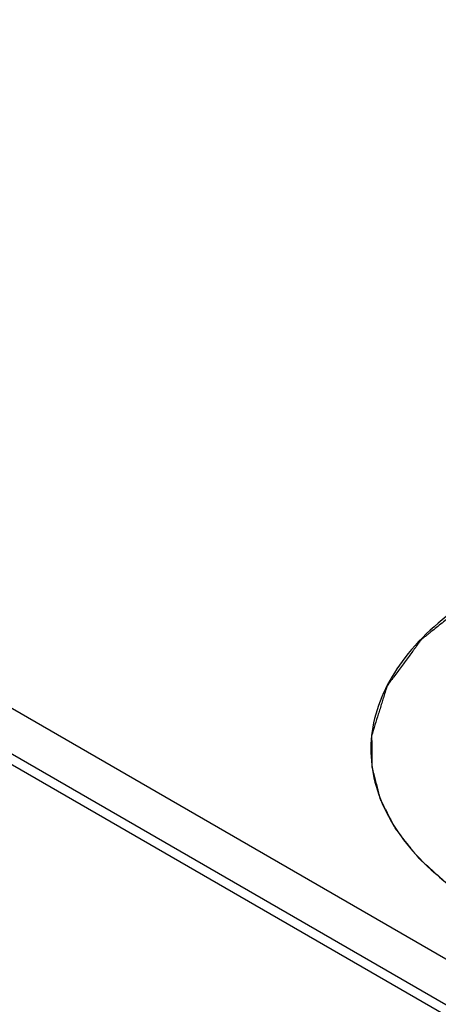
# Model space of a CAD drawing. Header units: inches. Extents: x 0 to 34, y 0 to 22.
# Tile 38 of 168: x 3.155 to 3.262, y 15.681 to 15.932. Entities that reach past the tile are written whole.
import ezdxf

# ---------------------------------------------------------------- set-up
doc = ezdxf.new("R2010")
doc.units = ezdxf.units.IN
doc.header["$LTSCALE"] = 1.87
doc.header["$MEASUREMENT"] = 0
doc.layers.get('0').update_dxf_attribs({"linetype": 'CONTINUOUS'})
doc.layers.add('COSMETIC', color=7, linetype='CONTINUOUS')

msp = doc.modelspace()

# ---------------------------------------------------------------- linework, layer by layer
at = {"color": 7, "linetype": 'CONTINUOUS'}
for p, q in [((1.6519551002, 16.6092914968), (3.288314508, 15.6644561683)), ((1.6559618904, 16.6096889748), (3.2907799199, 15.6657436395)), ((3.4826774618, 15.5665046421), (1.6800854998, 16.6072986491))]:
    msp.add_line(p, q, dxfattribs=at)
msp.add_open_spline([(3.3497869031, 15.8035366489), (3.3398733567, 15.8038554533), (3.3204280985, 15.8028159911), (3.2931760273, 15.7964453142), (3.2701856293, 15.7857415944), (3.253217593, 15.7714376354), (3.2454717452, 15.7564211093), (3.2445526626, 15.7443792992), (3.2468410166, 15.7323318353), (3.2562016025, 15.7177617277), (3.2675004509, 15.709423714), (3.273992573, 15.7056752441)], degree=3, knots=[0, 0, 0, 0, 0.1630788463, 0.3183025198, 0.4575423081, 0.5764296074, 0.6773575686, 0.724804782, 0.7727015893, 0.876744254, 1, 1, 1, 1], dxfattribs=at)
at = {"layer": 'COSMETIC', "color": 7, "linetype": 'CONTINUOUS'}
for points, knots in [([(3.3502326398, 15.8032552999), (3.3486218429, 15.8032090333), (3.3454002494, 15.8031165), (3.3413732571, 15.8030008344), (3.3381516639, 15.8029082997), (3.3357354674, 15.8028389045), (3.3337219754, 15.8027810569), (3.3321111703, 15.8027348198), (3.3309030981, 15.8027000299), (3.3298962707, 15.8026713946), (3.3290910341, 15.8026476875), (3.3286376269, 15.8026359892), (3.3283360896, 15.802625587), (3.3281333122, 15.8026248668), (3.3278926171, 15.802578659), (3.3276008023, 15.8025337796), (3.327018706, 15.8024385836), (3.3261449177, 15.8022980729), (3.324980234, 15.8021094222), (3.3234271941, 15.8018583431), (3.3214859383, 15.801544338), (3.3191564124, 15.8011675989), (3.3168268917, 15.8007908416), (3.314497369, 15.8004140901), (3.3125561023, 15.8001001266), (3.3110030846, 15.7998489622), (3.309838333, 15.7996605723), (3.3088676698, 15.7995036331), (3.3080912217, 15.7993779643), (3.307605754, 15.7992996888), (3.3072663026, 15.7992443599), (3.3070717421, 15.7992135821), (3.306951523, 15.7991923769), (3.30685218, 15.7991799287), (3.3067644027, 15.7991509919), (3.3066087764, 15.7991032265), (3.3062989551, 15.7990056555), (3.3058556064, 15.7988673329), (3.3051466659, 15.7986454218), (3.3042603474, 15.7983682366), (3.3028423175, 15.7979246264), (3.301069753, 15.7973701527), (3.2982336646, 15.7964829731), (3.2953975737, 15.7955957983), (3.2929159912, 15.794819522), (3.2914979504, 15.7943759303), (3.2904344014, 15.7940432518), (3.2895481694, 15.793765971), (3.2888390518, 15.7935442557), (3.2883075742, 15.7933776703), (3.2878635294, 15.7932398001), (3.2875549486, 15.7931414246), (3.2873751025, 15.7930881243), (3.2872304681, 15.7930056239), (3.2870376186, 15.7929124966), (3.2867357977, 15.7927579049), (3.2863562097, 15.7925665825), (3.2859016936, 15.792336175), (3.2852953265, 15.7920292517), (3.2845374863, 15.7916454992), (3.2836280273, 15.7911850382), (3.282415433, 15.7905710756), (3.2808996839, 15.7898036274), (3.279080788, 15.7888826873), (3.2772618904, 15.7879617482), (3.2757461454, 15.7871942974), (3.274533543, 15.7865803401), (3.2736241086, 15.7861198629), (3.2728661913, 15.7857361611), (3.2722599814, 15.7854291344), (3.2718049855, 15.7851990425), (3.2714268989, 15.7850067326), (3.2711220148, 15.7848541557), (3.2709369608, 15.784755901), (3.2707763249, 15.7846839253), (3.270690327, 15.7846117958), (3.2706008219, 15.7845415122), (3.2704236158, 15.7843999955), (3.2701570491, 15.7841881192), (3.2698020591, 15.7839053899), (3.2693285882, 15.7835284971), (3.2687368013, 15.7830573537), (3.2680266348, 15.7824919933), (3.2670797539, 15.7817381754), (3.2654227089, 15.7804189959), (3.2635289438, 15.7789113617), (3.2616351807, 15.7774037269), (3.2604515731, 15.7764614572), (3.2596230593, 15.7758018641), (3.2591496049, 15.7754249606), (3.2587945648, 15.7751422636), (3.2584393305, 15.7748596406), (3.2581439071, 15.774623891), (3.2579359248, 15.7744593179), (3.2578335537, 15.7743764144), (3.2577724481, 15.7743300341), (3.2577375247, 15.7742736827), (3.2576849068, 15.7742066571), (3.2576057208, 15.774097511), (3.2574648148, 15.7739073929), (3.2572647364, 15.7736353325), (3.2569439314, 15.7732002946), (3.2565431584, 15.7726564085), (3.2560621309, 15.7720037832), (3.2554207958, 15.7711336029), (3.254619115, 15.770045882), (3.2536571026, 15.7687406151), (3.2526950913, 15.7674353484), (3.2517330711, 15.7661300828), (3.2509314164, 15.7650423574), (3.2502900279, 15.7641721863), (3.2498893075, 15.7636283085), (3.2495683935, 15.7631932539), (3.249368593, 15.7629212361), (3.2492069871, 15.7627038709), (3.2490906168, 15.762540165), (3.2489782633, 15.7624059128), (3.2489515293, 15.762289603), (3.248913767, 15.762174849), (3.2488703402, 15.7620308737), (3.2487987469, 15.761800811), (3.2487099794, 15.7615131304), (3.2486031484, 15.7611679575), (3.2484608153, 15.7607077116), (3.2482828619, 15.7601324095), (3.2480693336, 15.7594420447), (3.2478558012, 15.7587516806), (3.2475710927, 15.7578311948), (3.2472152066, 15.7566805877), (3.246645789, 15.7548396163), (3.2459340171, 15.752538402), (3.2453645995, 15.7506974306), (3.2450798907, 15.7497769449)], [0, 0, 0, 0, 0.03125, 0.0625, 0.078125, 0.09375, 0.109375, 0.1171875, 0.125, 0.1328125, 0.13671875, 0.140625, 0.1416015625, 0.142578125, 0.14453125, 0.146484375, 0.1484375, 0.15625, 0.1640625, 0.171875, 0.1875, 0.203125, 0.21875, 0.234375, 0.25, 0.2578125, 0.265625, 0.2734375, 0.27734375, 0.28125, 0.283203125, 0.2841796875, 0.28515625, 0.2856445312, 0.2861328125, 0.287109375, 0.2890625, 0.29296875, 0.296875, 0.3046875, 0.3125, 0.328125, 0.34375, 0.375, 0.390625, 0.3984375, 0.40625, 0.4140625, 0.41796875, 0.421875, 0.42578125, 0.427734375, 0.4287109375, 0.4296875, 0.431640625, 0.43359375, 0.4375, 0.44140625, 0.4453125, 0.453125, 0.4609375, 0.46875, 0.484375, 0.5, 0.515625, 0.53125, 0.5390625, 0.546875, 0.5546875, 0.55859375, 0.5625, 0.56640625, 0.568359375, 0.5703125, 0.5712890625, 0.572265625, 0.5732421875, 0.57421875, 0.578125, 0.58203125, 0.5859375, 0.59375, 0.6015625, 0.609375, 0.625, 0.65625, 0.671875, 0.6875, 0.6953125, 0.69921875, 0.703125, 0.70703125, 0.7109375, 0.712890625, 0.7138671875, 0.7143554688, 0.71484375, 0.7158203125, 0.716796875, 0.71875, 0.72265625, 0.7265625, 0.734375, 0.7421875, 0.75, 0.765625, 0.78125, 0.796875, 0.8125, 0.828125, 0.8359375, 0.84375, 0.84765625, 0.8515625, 0.853515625, 0.85546875, 0.857421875, 0.8583984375, 0.859375, 0.861328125, 0.86328125, 0.8671875, 0.87109375, 0.875, 0.8828125, 0.890625, 0.8984375, 0.90625, 0.921875, 0.9375, 0.96875, 1, 1, 1, 1]), ([(3.2450798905, 15.7497769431), (3.2450889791, 15.7487779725), (3.245102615, 15.7472795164), (3.2451185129, 15.7455313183), (3.2451276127, 15.744532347), (3.2451343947, 15.743783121), (3.245140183, 15.7431587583), (3.2451445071, 15.7426592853), (3.2451479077, 15.7423470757), (3.2451490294, 15.7420973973), (3.2451533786, 15.7419411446), (3.245148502, 15.741816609), (3.2451677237, 15.7417219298), (3.2451933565, 15.7416268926), (3.2452413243, 15.7414370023), (3.2453146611, 15.7411520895), (3.2454116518, 15.7407722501), (3.2455088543, 15.7403923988), (3.2456383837, 15.7398859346), (3.2458650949, 15.7389996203), (3.2461889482, 15.7377334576), (3.2465128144, 15.736467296), (3.2467395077, 15.7355809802), (3.2468690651, 15.7350745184), (3.2469661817, 15.7346946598), (3.2470634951, 15.7343148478), (3.2471359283, 15.734029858), (3.2471850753, 15.7338400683), (3.2472081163, 15.7337448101), (3.2472371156, 15.7336509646), (3.2473041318, 15.7335325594), (3.2473781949, 15.7333822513), (3.2475021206, 15.7331430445), (3.2476551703, 15.7328435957), (3.247901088, 15.7323647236), (3.2482081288, 15.7317660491), (3.2485767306, 15.731047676), (3.2489452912, 15.730329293), (3.2493138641, 15.7296109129), (3.2496824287, 15.7288925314), (3.2500510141, 15.7281741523), (3.2503581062, 15.7275754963), (3.2506039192, 15.7270965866), (3.2507878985, 15.7267373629), (3.2509424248, 15.7264381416), (3.2510482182, 15.7262284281), (3.2511123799, 15.7261089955), (3.2511500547, 15.726018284), (3.2512276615, 15.725931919), (3.2513172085, 15.7258152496), (3.2514804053, 15.7256117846), (3.2517101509, 15.7253207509), (3.2519872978, 15.7249716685), (3.2523563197, 15.7245061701), (3.2528177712, 15.7239243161), (3.2533714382, 15.7232260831), (3.2539251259, 15.7225278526), (3.2544788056, 15.7218296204), (3.2550324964, 15.7211313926), (3.2555861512, 15.7204331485), (3.2560476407, 15.7198513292), (3.2564165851, 15.7193857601), (3.2566477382, 15.7190950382), (3.2568313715, 15.718861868), (3.2569490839, 15.7187174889), (3.2570365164, 15.7185988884), (3.2571485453, 15.7184915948), (3.257356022, 15.7183090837), (3.2576464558, 15.718045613), (3.2581144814, 15.7176255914), (3.2586983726, 15.71710004), (3.2596332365, 15.7162594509), (3.2608015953, 15.7152086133), (3.2619700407, 15.7141578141), (3.2627879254, 15.7134222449), (3.2632553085, 15.7130019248), (3.2636057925, 15.712686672), (3.2639564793, 15.7123714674), (3.2642189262, 15.7121349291), (3.2643947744, 15.7119774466), (3.2644811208, 15.7118983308), (3.264573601, 15.7118206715), (3.2647260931, 15.7117240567), (3.2649067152, 15.7116009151), (3.2652012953, 15.7114052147), (3.2655676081, 15.7111601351), (3.2661547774, 15.7107682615), (3.2668883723, 15.7102783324), (3.2677688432, 15.7096904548), (3.2689427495, 15.7089066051), (3.2709971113, 15.707534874), (3.2727579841, 15.7063591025), (3.2739319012, 15.7055752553)], [0, 0, 0, 0, 0.0625, 0.09375, 0.109375, 0.125, 0.140625, 0.1484375, 0.15625, 0.16015625, 0.1640625, 0.166015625, 0.16796875, 0.169921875, 0.171875, 0.1796875, 0.1875, 0.1953125, 0.203125, 0.21875, 0.25, 0.28125, 0.296875, 0.3046875, 0.3125, 0.3203125, 0.328125, 0.330078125, 0.33203125, 0.333984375, 0.3359375, 0.33984375, 0.34375, 0.3515625, 0.359375, 0.375, 0.390625, 0.40625, 0.421875, 0.4375, 0.453125, 0.46875, 0.4765625, 0.484375, 0.4921875, 0.49609375, 0.498046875, 0.5, 0.501953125, 0.50390625, 0.5078125, 0.515625, 0.5234375, 0.53125, 0.546875, 0.5625, 0.578125, 0.59375, 0.609375, 0.625, 0.640625, 0.6484375, 0.65625, 0.66015625, 0.6640625, 0.666015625, 0.66796875, 0.671875, 0.6796875, 0.6875, 0.703125, 0.71875, 0.75, 0.78125, 0.796875, 0.8046875, 0.8125, 0.8203125, 0.828125, 0.830078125, 0.83203125, 0.833984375, 0.8359375, 0.83984375, 0.84375, 0.8515625, 0.859375, 0.875, 0.890625, 0.90625, 0.9375, 1, 1, 1, 1])]:
    msp.add_open_spline(points, degree=3, knots=knots, dxfattribs=at)

doc.saveas('drawing.dxf')
